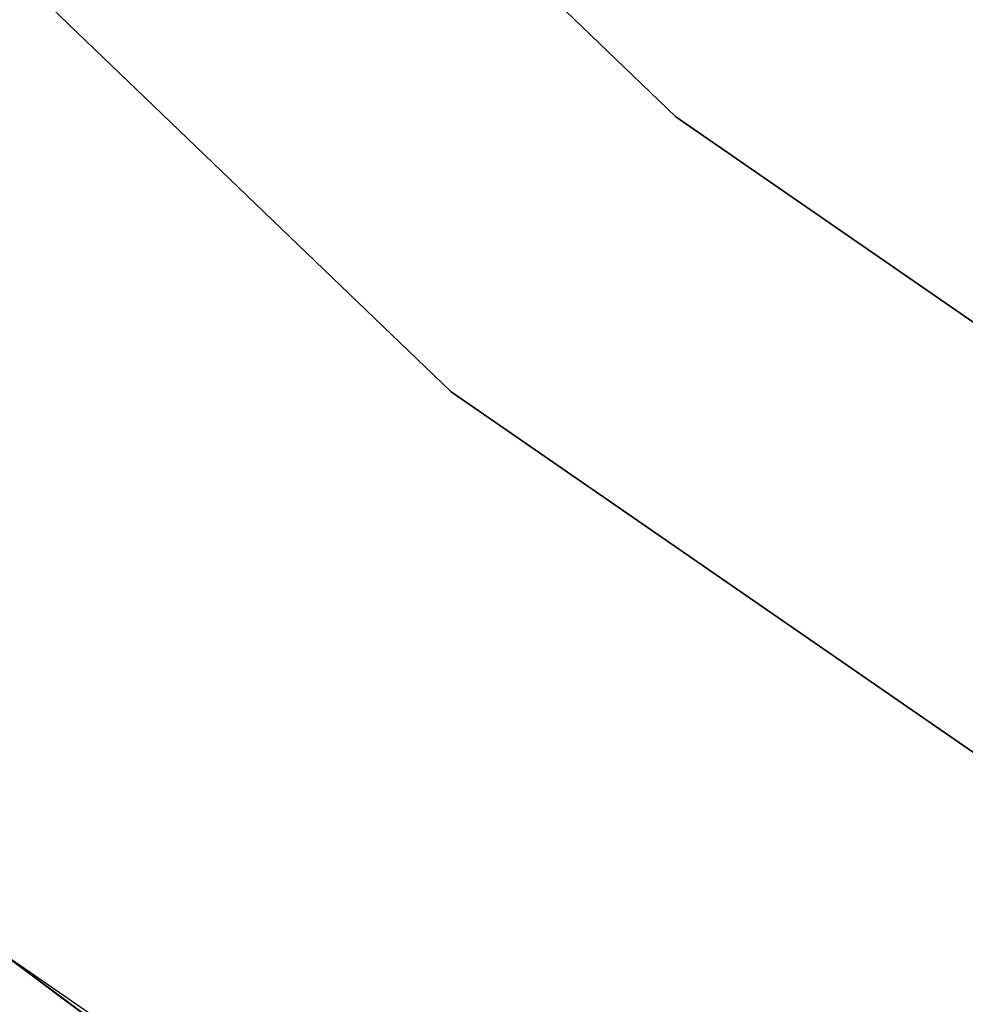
# Model space of a CAD drawing. Header units: millimetres. Extents: x -4 to 636, y -4 to 636.
# Tile 40 of 256: x 114.28 to 119.77, y 68.47 to 74.19. Entities that reach past the tile are written whole.
import ezdxf

# ---------------------------------------------------------------- set-up
doc = ezdxf.new("R2010")
doc.units = ezdxf.units.MM
doc.header["$LTSCALE"] = 25.4
doc.layers.get('0').update_dxf_attribs({"true_color": 0xff5454})

# ---------------------------------------------------------------- blocks, each defined once
blk = doc.blocks.new('AGNES-ROUND-LED-8210-8206-8188-8185.STL')
at = {"color": 7, "true_color": 0xffffff}
mesh = blk.add_polyface(dxfattribs=at)
corners = [(118.0855178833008, 73.62310791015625, 1.993757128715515), (81.784423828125, 108.4907684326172, 0.08899755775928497), (118.0855178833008, 73.62310791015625, 0.08899755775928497), (81.784423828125, 108.4907684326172, 1.993757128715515)]
mesh.append_faces([[corners[k] for k in face] for face in [(0, 1, 2), (1, 0, 3)]], dxfattribs={"vtx0": -1, "color": 7})
mesh = blk.add_polyface(dxfattribs=at)
corners = [(116.7817687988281, 72.02631378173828, -32.91103744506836), (80.24142456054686, 107.123779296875, -33.91103744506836), (116.7817687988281, 72.02631378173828, -33.91103744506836), (80.24142456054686, 107.123779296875, -32.91103744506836)]
mesh.append_faces([[corners[k] for k in face] for face in [(0, 1, 2), (1, 0, 3)]], dxfattribs={"vtx0": -1, "color": 7})
mesh = blk.add_polyface(dxfattribs=at)
corners = [(113.5091934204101, 68.01811981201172, -33.26472473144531), (106.4359664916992, 74.16690826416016, -34.03009414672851), (135.3558197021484, 51.86638259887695, -34.03009414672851)]
mesh.append_faces([[corners[k] for k in face] for face in [(0, 1, 2)]], dxfattribs={"color": 7})
mesh = blk.add_polyface(dxfattribs=at)
corners = [(159.5096740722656, 45.03005599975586, 1.993757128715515), (118.0855178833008, 73.62310791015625, 0.08899755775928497), (159.5096740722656, 45.03005599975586, 0.08899755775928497), (118.0855178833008, 73.62310791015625, 1.993757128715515)]
mesh.append_faces([[corners[k] for k in face] for face in [(0, 1, 2), (1, 0, 3)]], dxfattribs={"vtx0": -1, "color": 7})
mesh = blk.add_polyface(dxfattribs=at)
corners = [(158.4789581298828, 43.24480819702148, -32.91103744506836), (116.7817687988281, 72.02631378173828, -33.91103744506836), (158.4789581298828, 43.24480819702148, -33.91103744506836), (116.7817687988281, 72.02631378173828, -32.91103744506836)]
mesh.append_faces([[corners[k] for k in face] for face in [(0, 1, 2), (1, 0, 3)]], dxfattribs={"vtx0": -1, "color": 7})
mesh = blk.add_polyface(dxfattribs=at)
corners = [(135.8343200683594, 52.56616973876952, -33.26472473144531), (135.8772888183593, 52.62902450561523, -33.64740753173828), (114.1416397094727, 68.79273223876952, -33.26472473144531)]
mesh.append_faces([[corners[k] for k in face] for face in [(0, 1, 2)]], dxfattribs={"color": 7})
mesh = blk.add_polyface(dxfattribs=at)
corners = [(156.3917083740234, 39.62960815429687, -10.26472568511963), (135.8343200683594, 52.56616973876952, -33.26472473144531), (114.1416397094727, 68.79273223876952, -10.26472568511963)]
mesh.append_faces([[corners[k] for k in face] for face in [(0, 1, 2)]], dxfattribs={"color": 7})
mesh = blk.add_polyface(dxfattribs=at)
corners = [(114.1416397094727, 68.79273223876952, -10.26472568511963), (135.8343200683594, 52.56616973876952, -33.26472473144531), (114.1416397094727, 68.79273223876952, -33.26472473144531)]
mesh.append_faces([[corners[k] for k in face] for face in [(0, 1, 2)]], dxfattribs={"color": 7})

msp = doc.modelspace()

# ---------------------------------------------------------------- block references
at = {"color": 0}
msp.add_blockref('AGNES-ROUND-LED-8210-8206-8188-8185.STL', (0, 0), dxfattribs=at)

doc.saveas('drawing.dxf')
